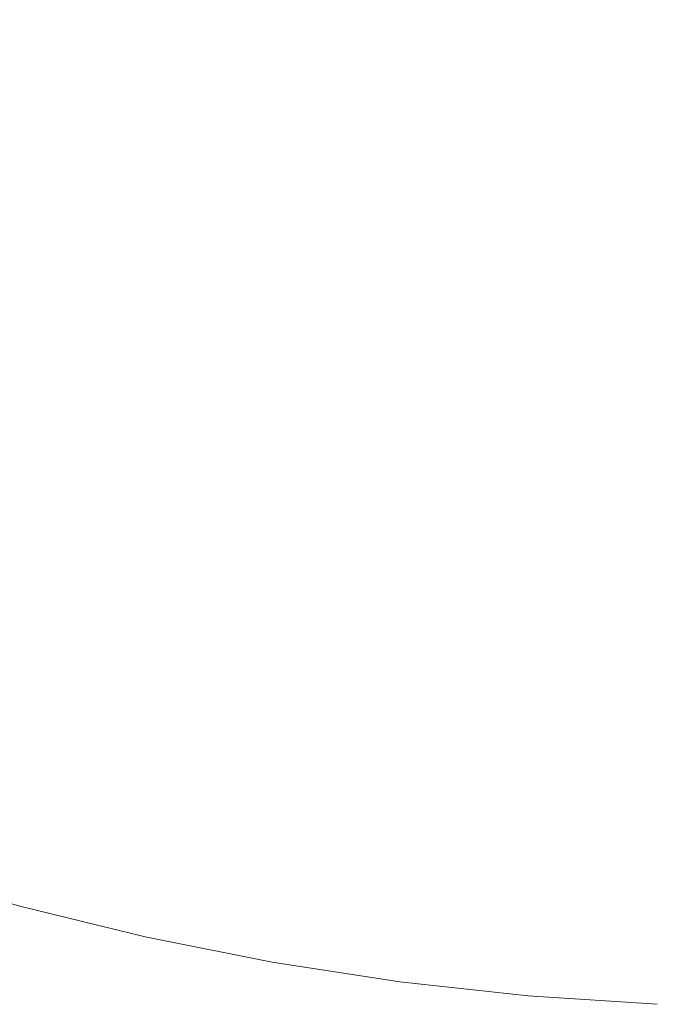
# Model space of a CAD drawing. Header units: centimetres. Extents: x -26 to 27.3, y -25.9 to -24.1.
# Tile 63 of 224: x -7.9951 to -7.9306, y -25.6596 to -25.5599. Entities that reach past the tile are written whole.
import ezdxf

# ---------------------------------------------------------------- set-up
doc = ezdxf.new("R2010")
doc.units = ezdxf.units.CM
doc.header["$LTSCALE"] = 2.54
doc.layers.add('Lucido design-1', color=7, linetype='Continuous')

# ---------------------------------------------------------------- blocks, each defined once
blk = doc.blocks.new('Gruppo-7-1')
at = {"color": 7, "linetype": 'Continuous', "lineweight": 9}
blk.add_3dface([(-25.917482, -24.159888, 1182.422727), (-25.917482, -25.759888, 1182.422727), (27.182518, -25.759888, 1182.422727), (27.182518, -24.159888, 1182.422727)], dxfattribs=at)
for points, invisible_edges in [([(-7.9908, -25.561328, 1181.671083), (-7.999517, -25.557938, 1181.671083), (-7.998744, -25.556071, 1181.674593), (-7.990109, -25.559429, 1181.674593)], 15), ([(-7.980772, -25.560618, 1181.678179), (-7.989467, -25.557666, 1181.678179), (-7.988877, -25.556043, 1181.681833), (-7.980253, -25.55897, 1181.681833)], 15), ([(-7.971101, -25.559996, 1181.68555), (-7.979778, -25.557467, 1181.68555), (-7.97935, -25.556109, 1181.689324), (-7.970732, -25.558621, 1181.689324)], 15), ([(-7.981336, -25.562407, 1181.674593), (-7.990109, -25.559429, 1181.674593), (-7.989467, -25.557666, 1181.678179), (-7.980772, -25.560618, 1181.678179)], 15), ([(-7.971509, -25.561519, 1181.681833), (-7.980253, -25.55897, 1181.681833), (-7.979778, -25.557467, 1181.68555), (-7.971101, -25.559996, 1181.68555)], 15), ([(-7.962013, -25.560755, 1181.689324), (-7.970732, -25.558621, 1181.689324), (-7.970404, -25.557396, 1181.693147), (-7.961739, -25.559516, 1181.693147)], 15), ([(-7.952796, -25.560161, 1181.697014), (-7.961498, -25.55843, 1181.697014), (-7.961291, -25.557498, 1181.700917), (-7.95263, -25.55922, 1181.700917)], 15), ([(-7.99154, -25.563362, 1181.667653), (-8.000345, -25.559938, 1181.667653), (-7.999517, -25.557938, 1181.671083), (-7.9908, -25.561328, 1181.671083)], 15), ([(-7.962321, -25.562145, 1181.68555), (-7.971101, -25.559996, 1181.68555), (-7.970732, -25.558621, 1181.689324), (-7.962013, -25.560755, 1181.689324)], 15), ([(-7.952989, -25.561257, 1181.693147), (-7.961739, -25.559516, 1181.693147), (-7.961498, -25.55843, 1181.697014), (-7.952796, -25.560161, 1181.697014)], 15), ([(-7.943902, -25.560564, 1181.700917), (-7.95263, -25.55922, 1181.700917), (-7.952491, -25.558436, 1181.704851), (-7.943798, -25.559774, 1181.704851)], 15), ([(-7.934998, -25.560097, 1181.708808), (-7.943714, -25.559142, 1181.708808), (-7.943652, -25.558668, 1181.712782), (-7.934956, -25.559621, 1181.712782)], 15), ([(-7.981944, -25.564334, 1181.671083), (-7.9908, -25.561328, 1181.671083), (-7.990109, -25.559429, 1181.674593), (-7.981336, -25.562407, 1181.674593)], 15), ([(-7.971956, -25.563187, 1181.678179), (-7.980772, -25.560618, 1181.678179), (-7.980253, -25.55897, 1181.681833), (-7.971509, -25.561519, 1181.681833)], 15), ([(-7.953209, -25.562506, 1181.689324), (-7.962013, -25.560755, 1181.689324), (-7.961739, -25.559516, 1181.693147), (-7.952989, -25.561257, 1181.693147)], 15), ([(-7.944026, -25.561511, 1181.697014), (-7.952796, -25.560161, 1181.697014), (-7.95263, -25.55922, 1181.700917), (-7.943902, -25.560564, 1181.700917)], 15), ([(-7.935123, -25.561525, 1181.700917), (-7.943902, -25.560564, 1181.700917), (-7.943798, -25.559774, 1181.704851), (-7.935054, -25.560732, 1181.704851)], 15), ([(-7.935054, -25.560732, 1181.704851), (-7.943798, -25.559774, 1181.704851), (-7.943714, -25.559142, 1181.708808), (-7.934998, -25.560097, 1181.708808)], 15), ([(-7.926248, -25.56067, 1181.708808), (-7.934998, -25.560097, 1181.708808), (-7.934956, -25.559621, 1181.712782), (-7.926228, -25.560193, 1181.712782)], 15), ([(-7.926228, -25.560193, 1181.712782), (-7.934956, -25.559621, 1181.712782), (-7.934929, -25.559304, 1181.716767), (-7.926214, -25.559875, 1181.716767)], 15), ([(-7.992328, -25.565526, 1181.664312), (-8.001227, -25.562066, 1181.664312), (-8.000345, -25.559938, 1181.667653), (-7.99154, -25.563362, 1181.667653)], 15), ([(-7.972441, -25.564999, 1181.674593), (-7.981336, -25.562407, 1181.674593), (-7.980772, -25.560618, 1181.678179), (-7.971956, -25.563187, 1181.678179)], 15), ([(-7.962662, -25.563684, 1181.681833), (-7.971509, -25.561519, 1181.681833), (-7.971101, -25.559996, 1181.68555), (-7.962321, -25.562145, 1181.68555)], 15), ([(-7.953456, -25.563908, 1181.68555), (-7.962321, -25.562145, 1181.68555), (-7.962013, -25.560755, 1181.689324), (-7.953209, -25.562506, 1181.689324)], 15), ([(-7.944171, -25.562614, 1181.693147), (-7.952989, -25.561257, 1181.693147), (-7.952796, -25.560161, 1181.697014), (-7.944026, -25.561511, 1181.697014)], 15), ([(-7.935206, -25.562477, 1181.697014), (-7.944026, -25.561511, 1181.697014), (-7.943902, -25.560564, 1181.700917), (-7.935123, -25.561525, 1181.700917)], 15), ([(-7.926311, -25.562103, 1181.700917), (-7.935123, -25.561525, 1181.700917), (-7.935054, -25.560732, 1181.704851), (-7.926276, -25.561307, 1181.704851)], 15), ([(-7.926276, -25.561307, 1181.704851), (-7.935054, -25.560732, 1181.704851), (-7.934998, -25.560097, 1181.708808), (-7.926248, -25.56067, 1181.708808)], 15), ([(-7.982595, -25.566398, 1181.667653), (-7.99154, -25.563362, 1181.667653), (-7.9908, -25.561328, 1181.671083), (-7.981944, -25.564334, 1181.671083)], 15), ([(-7.963036, -25.56537, 1181.678179), (-7.971956, -25.563187, 1181.678179), (-7.971509, -25.561519, 1181.681833), (-7.962662, -25.563684, 1181.681833)], 15), ([(-7.944337, -25.563872, 1181.689324), (-7.953209, -25.562506, 1181.689324), (-7.952989, -25.561257, 1181.693147), (-7.944171, -25.562614, 1181.693147)], 15), ([(-7.935303, -25.563585, 1181.693147), (-7.944171, -25.562614, 1181.693147), (-7.944026, -25.561511, 1181.697014), (-7.935206, -25.562477, 1181.697014)], 15), ([(-7.926353, -25.563057, 1181.697014), (-7.935206, -25.562477, 1181.697014), (-7.935123, -25.561525, 1181.700917), (-7.926311, -25.562103, 1181.700917)], 15), ([(-7.993176, -25.567854, 1181.661015), (-8.002175, -25.564355, 1181.661015), (-8.001227, -25.562066, 1181.664312), (-7.992328, -25.565526, 1181.664312)], 15), ([(-7.972965, -25.566952, 1181.671083), (-7.981944, -25.564334, 1181.671083), (-7.981336, -25.562407, 1181.674593), (-7.972441, -25.564999, 1181.674593)], 15), ([(-7.95373, -25.56546, 1181.681833), (-7.962662, -25.563684, 1181.681833), (-7.962321, -25.562145, 1181.68555), (-7.953456, -25.563908, 1181.68555)], 15), ([(-7.944523, -25.565283, 1181.68555), (-7.953456, -25.563908, 1181.68555), (-7.953209, -25.562506, 1181.689324), (-7.944337, -25.563872, 1181.689324)], 15), ([(-7.935414, -25.564849, 1181.689324), (-7.944337, -25.563872, 1181.689324), (-7.944171, -25.562614, 1181.693147), (-7.935303, -25.563585, 1181.693147)], 15), ([(-7.926401, -25.564168, 1181.693147), (-7.935303, -25.563585, 1181.693147), (-7.935206, -25.562477, 1181.697014), (-7.926353, -25.563057, 1181.697014)], 15), ([(-7.983287, -25.568595, 1181.664312), (-7.992328, -25.565526, 1181.664312), (-7.99154, -25.563362, 1181.667653), (-7.982595, -25.566398, 1181.667653)], 15), ([(-7.963442, -25.567201, 1181.674593), (-7.972441, -25.564999, 1181.674593), (-7.971956, -25.563187, 1181.678179), (-7.963036, -25.56537, 1181.678179)], 15), ([(-7.95403, -25.567161, 1181.678179), (-7.963036, -25.56537, 1181.678179), (-7.962662, -25.563684, 1181.681833), (-7.95373, -25.56546, 1181.681833)], 15), ([(-7.926456, -25.565436, 1181.689324), (-7.935414, -25.564849, 1181.689324), (-7.935303, -25.563585, 1181.693147), (-7.926401, -25.564168, 1181.693147)], 15), ([(-7.994056, -25.570274, 1181.657866), (-8.00316, -25.566733, 1181.657866), (-8.002175, -25.564355, 1181.661015), (-7.993176, -25.567854, 1181.661015)], 15), ([(-7.973525, -25.569042, 1181.667653), (-7.982595, -25.566398, 1181.667653), (-7.981944, -25.564334, 1181.671083), (-7.972965, -25.566952, 1181.671083)], 15), ([(-7.944729, -25.566846, 1181.681833), (-7.95373, -25.56546, 1181.681833), (-7.953456, -25.563908, 1181.68555), (-7.944523, -25.565283, 1181.68555)], 15), ([(-7.935538, -25.566267, 1181.68555), (-7.944523, -25.565283, 1181.68555), (-7.944337, -25.563872, 1181.689324), (-7.935414, -25.564849, 1181.689324)], 15), ([(-7.984032, -25.570958, 1181.661015), (-7.993176, -25.567854, 1181.661015), (-7.992328, -25.565526, 1181.664312), (-7.983287, -25.568595, 1181.664312)], 15), ([(-7.96388, -25.569175, 1181.671083), (-7.972965, -25.566952, 1181.671083), (-7.972441, -25.564999, 1181.674593), (-7.963442, -25.567201, 1181.674593)], 15), ([(-7.954356, -25.569009, 1181.674593), (-7.963442, -25.567201, 1181.674593), (-7.963036, -25.56537, 1181.678179), (-7.95403, -25.567161, 1181.678179)], 15), ([(-7.944954, -25.568558, 1181.678179), (-7.95403, -25.567161, 1181.678179), (-7.95373, -25.56546, 1181.681833), (-7.944729, -25.566846, 1181.681833)], 15), ([(-7.935675, -25.567837, 1181.681833), (-7.944729, -25.566846, 1181.681833), (-7.944523, -25.565283, 1181.68555), (-7.935538, -25.566267, 1181.68555)], 15), ([(-7.926519, -25.566858, 1181.68555), (-7.935538, -25.566267, 1181.68555), (-7.935414, -25.564849, 1181.689324), (-7.926456, -25.565436, 1181.689324)], 15), ([(-7.994981, -25.572814, 1181.654822), (-8.004195, -25.569231, 1181.654822), (-8.00316, -25.566733, 1181.657866), (-7.994056, -25.570274, 1181.657866)], 15), ([(-7.974121, -25.571267, 1181.664312), (-7.983287, -25.568595, 1181.664312), (-7.982595, -25.566398, 1181.667653), (-7.973525, -25.569042, 1181.667653)], 15), ([(-7.926587, -25.568433, 1181.681833), (-7.935675, -25.567837, 1181.681833), (-7.935538, -25.566267, 1181.68555), (-7.926519, -25.566858, 1181.68555)], 15), ([(-7.964348, -25.571288, 1181.667653), (-7.973525, -25.569042, 1181.667653), (-7.972965, -25.566952, 1181.671083), (-7.96388, -25.569175, 1181.671083)], 15), ([(-7.954707, -25.570999, 1181.671083), (-7.96388, -25.569175, 1181.671083), (-7.963442, -25.567201, 1181.674593), (-7.954356, -25.569009, 1181.674593)], 15), ([(-7.945199, -25.570418, 1181.674593), (-7.954356, -25.569009, 1181.674593), (-7.95403, -25.567161, 1181.678179), (-7.944954, -25.568558, 1181.678179)], 15), ([(-7.935826, -25.569558, 1181.678179), (-7.944954, -25.568558, 1181.678179), (-7.944729, -25.566846, 1181.681833), (-7.935675, -25.567837, 1181.681833)], 15), ([(-7.984806, -25.573414, 1181.657866), (-7.994056, -25.570274, 1181.657866), (-7.993176, -25.567854, 1181.661015), (-7.984032, -25.570958, 1181.661015)], 15), ([(-7.974762, -25.57366, 1181.661015), (-7.984032, -25.570958, 1181.661015), (-7.983287, -25.568595, 1181.664312), (-7.974121, -25.571267, 1181.664312)], 15), ([(-7.935989, -25.571427, 1181.674593), (-7.945199, -25.570418, 1181.674593), (-7.944954, -25.568558, 1181.678179), (-7.935826, -25.569558, 1181.678179)], 15), ([(-7.926663, -25.570159, 1181.678179), (-7.935826, -25.569558, 1181.678179), (-7.935675, -25.567837, 1181.681833), (-7.926587, -25.568433, 1181.681833)], 15), ([(-7.995948, -25.575471, 1181.651887), (-8.005277, -25.571844, 1181.651887), (-8.004195, -25.569231, 1181.654822), (-7.994981, -25.572814, 1181.654822)], 15), ([(-7.964847, -25.573537, 1181.664312), (-7.974121, -25.571267, 1181.664312), (-7.973525, -25.569042, 1181.667653), (-7.964348, -25.571288, 1181.667653)], 15), ([(-7.955082, -25.573131, 1181.667653), (-7.964348, -25.571288, 1181.667653), (-7.96388, -25.569175, 1181.671083), (-7.954707, -25.570999, 1181.671083)], 15), ([(-7.945463, -25.572422, 1181.671083), (-7.954707, -25.570999, 1181.671083), (-7.954356, -25.569009, 1181.674593), (-7.945199, -25.570418, 1181.674593)], 15), ([(-7.926744, -25.572032, 1181.674593), (-7.935989, -25.571427, 1181.674593), (-7.935826, -25.569558, 1181.678179), (-7.926663, -25.570159, 1181.678179)], 15), ([(-7.985619, -25.575992, 1181.654822), (-7.994981, -25.572814, 1181.654822), (-7.994056, -25.570274, 1181.657866), (-7.984806, -25.573414, 1181.657866)], 15), ([(-7.936165, -25.57344, 1181.671083), (-7.945463, -25.572422, 1181.671083), (-7.945199, -25.570418, 1181.674593), (-7.935989, -25.571427, 1181.674593)], 15), ([(-7.975428, -25.576147, 1181.657866), (-7.984806, -25.573414, 1181.657866), (-7.984032, -25.570958, 1181.661015), (-7.974762, -25.57366, 1181.661015)], 15), ([(-7.965383, -25.575955, 1181.661015), (-7.974762, -25.57366, 1181.661015), (-7.974121, -25.571267, 1181.664312), (-7.964847, -25.573537, 1181.664312)], 15), ([(-7.955482, -25.575399, 1181.664312), (-7.964847, -25.573537, 1181.664312), (-7.964348, -25.571288, 1181.667653), (-7.955082, -25.573131, 1181.667653)], 15), ([(-7.945745, -25.574568, 1181.667653), (-7.955082, -25.573131, 1181.667653), (-7.954707, -25.570999, 1181.671083), (-7.945463, -25.572422, 1181.671083)], 15), ([(-7.926833, -25.574052, 1181.671083), (-7.936165, -25.57344, 1181.671083), (-7.935989, -25.571427, 1181.674593), (-7.926744, -25.572032, 1181.674593)], 15), ([(-7.936354, -25.575596, 1181.667653), (-7.945745, -25.574568, 1181.667653), (-7.945463, -25.572422, 1181.671083), (-7.936165, -25.57344, 1181.671083)], 15), ([(-7.98647, -25.578689, 1181.651887), (-7.995948, -25.575471, 1181.651887), (-7.994981, -25.572814, 1181.654822), (-7.985619, -25.575992, 1181.654822)], 15), ([(-7.976128, -25.578758, 1181.654822), (-7.985619, -25.575992, 1181.654822), (-7.984806, -25.573414, 1181.657866), (-7.975428, -25.576147, 1181.657866)], 15), ([(-7.96594, -25.578469, 1181.657866), (-7.975428, -25.576147, 1181.657866), (-7.974762, -25.57366, 1181.661015), (-7.965383, -25.575955, 1181.661015)], 15), ([(-7.955913, -25.577839, 1181.661015), (-7.965383, -25.575955, 1181.661015), (-7.964847, -25.573537, 1181.664312), (-7.955482, -25.575399, 1181.664312)], 15), ([(-7.946046, -25.576852, 1181.664312), (-7.955482, -25.575399, 1181.664312), (-7.955082, -25.573131, 1181.667653), (-7.945745, -25.574568, 1181.667653)], 15), ([(-7.926927, -25.576214, 1181.667653), (-7.936354, -25.575596, 1181.667653), (-7.936165, -25.57344, 1181.671083), (-7.926833, -25.574052, 1181.671083)], 15), ([(-7.936555, -25.577891, 1181.664312), (-7.946046, -25.576852, 1181.664312), (-7.945745, -25.574568, 1181.667653), (-7.936354, -25.575596, 1181.667653)], 15), ([(-7.987356, -25.5815, 1181.649067), (-7.996956, -25.578242, 1181.649067), (-7.995948, -25.575471, 1181.651887), (-7.98647, -25.578689, 1181.651887)], 15), ([(-7.946369, -25.579308, 1181.661015), (-7.955913, -25.577839, 1181.661015), (-7.955482, -25.575399, 1181.664312), (-7.946046, -25.576852, 1181.664312)], 15), ([(-7.927028, -25.578516, 1181.664312), (-7.936555, -25.577891, 1181.664312), (-7.936354, -25.575596, 1181.667653), (-7.926927, -25.576214, 1181.667653)], 15), ([(-7.97686, -25.58149, 1181.651887), (-7.98647, -25.578689, 1181.651887), (-7.985619, -25.575992, 1181.654822), (-7.976128, -25.578758, 1181.654822)], 15), ([(-7.966525, -25.581108, 1181.654822), (-7.976128, -25.578758, 1181.654822), (-7.975428, -25.576147, 1181.657866), (-7.96594, -25.578469, 1181.657866)], 15), ([(-7.95636, -25.580374, 1181.657866), (-7.96594, -25.578469, 1181.657866), (-7.965383, -25.575955, 1181.661015), (-7.955913, -25.577839, 1181.661015)], 15), ([(-7.936771, -25.580359, 1181.661015), (-7.946369, -25.579308, 1181.661015), (-7.946046, -25.576852, 1181.664312), (-7.936555, -25.577891, 1181.664312)], 15), ([(-7.988277, -25.584422, 1181.646368), (-7.998004, -25.58112, 1181.646368), (-7.996956, -25.578242, 1181.649067), (-7.987356, -25.5815, 1181.649067)], 15), ([(-7.977623, -25.584337, 1181.649067), (-7.987356, -25.5815, 1181.649067), (-7.98647, -25.578689, 1181.651887), (-7.97686, -25.58149, 1181.651887)], 15), ([(-7.956829, -25.583037, 1181.654822), (-7.966525, -25.581108, 1181.654822), (-7.96594, -25.578469, 1181.657866), (-7.95636, -25.580374, 1181.657866)], 15), ([(-7.946705, -25.58186, 1181.657866), (-7.95636, -25.580374, 1181.657866), (-7.955913, -25.577839, 1181.661015), (-7.946369, -25.579308, 1181.661015)], 15), ([(-7.927136, -25.58099, 1181.661015), (-7.936771, -25.580359, 1181.661015), (-7.936555, -25.577891, 1181.664312), (-7.927028, -25.578516, 1181.664312)], 15), ([(-7.967137, -25.583869, 1181.651887), (-7.97686, -25.58149, 1181.651887), (-7.976128, -25.578758, 1181.654822), (-7.966525, -25.581108, 1181.654822)], 15), ([(-7.936995, -25.582924, 1181.657866), (-7.946705, -25.58186, 1181.657866), (-7.946369, -25.579308, 1181.661015), (-7.936771, -25.580359, 1181.661015)], 15), ([(-7.947058, -25.584541, 1181.654822), (-7.956829, -25.583037, 1181.654822), (-7.95636, -25.580374, 1181.657866), (-7.946705, -25.58186, 1181.657866)], 15), ([(-7.927248, -25.583563, 1181.657866), (-7.936995, -25.582924, 1181.657866), (-7.936771, -25.580359, 1181.661015), (-7.927136, -25.58099, 1181.661015)], 15), ([(-7.989232, -25.587449, 1181.643793), (-7.99909, -25.584103, 1181.643793), (-7.998004, -25.58112, 1181.646368), (-7.988277, -25.584422, 1181.646368)], 15), ([(-7.978416, -25.587296, 1181.646368), (-7.988277, -25.584422, 1181.646368), (-7.987356, -25.5815, 1181.649067), (-7.977623, -25.584337, 1181.649067)], 15), ([(-7.967775, -25.586747, 1181.649067), (-7.977623, -25.584337, 1181.649067), (-7.97686, -25.58149, 1181.651887), (-7.967137, -25.583869, 1181.651887)], 15), ([(-7.95732, -25.585822, 1181.651887), (-7.967137, -25.583869, 1181.651887), (-7.966525, -25.581108, 1181.654822), (-7.956829, -25.583037, 1181.654822)], 15), ([(-7.937231, -25.585617, 1181.654822), (-7.947058, -25.584541, 1181.654822), (-7.946705, -25.58186, 1181.657866), (-7.936995, -25.582924, 1181.657866)], 15), ([(-7.947427, -25.587344, 1181.651887), (-7.95732, -25.585822, 1181.651887), (-7.956829, -25.583037, 1181.654822), (-7.947058, -25.584541, 1181.654822)], 15), ([(-7.927366, -25.586264, 1181.654822), (-7.937231, -25.585617, 1181.654822), (-7.936995, -25.582924, 1181.657866), (-7.927248, -25.583563, 1181.657866)], 15), ([(-7.990218, -25.590577, 1181.641348), (-8.000211, -25.587185, 1181.641348), (-7.99909, -25.584103, 1181.643793), (-7.989232, -25.587449, 1181.643793)], 15), ([(-7.979237, -25.590362, 1181.643793), (-7.989232, -25.587449, 1181.643793), (-7.988277, -25.584422, 1181.646368), (-7.978416, -25.587296, 1181.646368)], 15), ([(-7.968439, -25.589738, 1181.646368), (-7.978416, -25.587296, 1181.646368), (-7.977623, -25.584337, 1181.649067), (-7.967775, -25.586747, 1181.649067)], 15), ([(-7.957832, -25.588725, 1181.649067), (-7.967775, -25.586747, 1181.649067), (-7.967137, -25.583869, 1181.651887), (-7.95732, -25.585822, 1181.651887)], 15), ([(-7.937477, -25.588434, 1181.651887), (-7.947427, -25.587344, 1181.651887), (-7.947058, -25.584541, 1181.654822), (-7.937231, -25.585617, 1181.654822)], 15), ([(-7.927489, -25.589089, 1181.651887), (-7.937477, -25.588434, 1181.651887), (-7.937231, -25.585617, 1181.654822), (-7.927366, -25.586264, 1181.654822)], 15), ([(-7.947812, -25.590267, 1181.649067), (-7.957832, -25.588725, 1181.649067), (-7.95732, -25.585822, 1181.651887), (-7.947427, -25.587344, 1181.651887)], 15), ([(-7.991234, -25.5938, 1181.639037), (-8.001367, -25.590361, 1181.639037), (-8.000211, -25.587185, 1181.641348), (-7.990218, -25.590577, 1181.641348)], 15), ([(-7.980086, -25.59353, 1181.641348), (-7.990218, -25.590577, 1181.641348), (-7.989232, -25.587449, 1181.643793), (-7.979237, -25.590362, 1181.643793)], 15), ([(-7.969126, -25.592837, 1181.643793), (-7.979237, -25.590362, 1181.643793), (-7.978416, -25.587296, 1181.646368), (-7.968439, -25.589738, 1181.646368)], 15), ([(-7.958364, -25.591742, 1181.646368), (-7.968439, -25.589738, 1181.646368), (-7.967775, -25.586747, 1181.649067), (-7.957832, -25.588725, 1181.649067)], 15), ([(-7.937734, -25.591371, 1181.649067), (-7.947812, -25.590267, 1181.649067), (-7.947427, -25.587344, 1181.651887), (-7.937477, -25.588434, 1181.651887)], 15), ([(-7.948212, -25.593304, 1181.646368), (-7.958364, -25.591742, 1181.646368), (-7.957832, -25.588725, 1181.649067), (-7.947812, -25.590267, 1181.649067)], 15), ([(-7.927618, -25.592034, 1181.649067), (-7.937734, -25.591371, 1181.649067), (-7.937477, -25.588434, 1181.651887), (-7.927489, -25.589089, 1181.651887)], 15), ([(-7.992279, -25.597115, 1181.636865), (-8.002556, -25.593626, 1181.636865), (-8.001367, -25.590361, 1181.639037), (-7.991234, -25.5938, 1181.639037)], 15), ([(-7.980961, -25.596795, 1181.639037), (-7.991234, -25.5938, 1181.639037), (-7.990218, -25.590577, 1181.641348), (-7.980086, -25.59353, 1181.641348)], 15), ([(-7.969835, -25.596038, 1181.641348), (-7.980086, -25.59353, 1181.641348), (-7.979237, -25.590362, 1181.643793), (-7.969126, -25.592837, 1181.643793)], 15), ([(-7.958915, -25.594867, 1181.643793), (-7.969126, -25.592837, 1181.643793), (-7.968439, -25.589738, 1181.646368), (-7.958364, -25.591742, 1181.646368)], 15), ([(-7.938001, -25.594422, 1181.646368), (-7.948212, -25.593304, 1181.646368), (-7.947812, -25.590267, 1181.649067), (-7.937734, -25.591371, 1181.649067)], 15), ([(-7.927751, -25.595094, 1181.646368), (-7.938001, -25.594422, 1181.646368), (-7.937734, -25.591371, 1181.649067), (-7.927618, -25.592034, 1181.649067)], 15), ([(-7.948626, -25.596451, 1181.643793), (-7.958915, -25.594867, 1181.643793), (-7.958364, -25.591742, 1181.646368), (-7.948212, -25.593304, 1181.646368)], 15), ([(-7.993351, -25.600514, 1181.634835), (-8.003775, -25.596975, 1181.634835), (-8.002556, -25.593626, 1181.636865), (-7.992279, -25.597115, 1181.636865)], 15), ([(-7.970567, -25.599338, 1181.639037), (-7.980961, -25.596795, 1181.639037), (-7.980086, -25.59353, 1181.641348), (-7.969835, -25.596038, 1181.641348)], 15), ([(-7.959485, -25.598097, 1181.641348), (-7.969835, -25.596038, 1181.641348), (-7.969126, -25.592837, 1181.643793), (-7.958915, -25.594867, 1181.643793)], 15), ([(-7.938278, -25.597584, 1181.643793), (-7.948626, -25.596451, 1181.643793), (-7.948212, -25.593304, 1181.646368), (-7.938001, -25.594422, 1181.646368)], 15), ([(-7.98186, -25.600151, 1181.636865), (-7.992279, -25.597115, 1181.636865), (-7.991234, -25.5938, 1181.639037), (-7.980961, -25.596795, 1181.639037)], 15), ([(-7.92789, -25.598265, 1181.643793), (-7.938278, -25.597584, 1181.643793), (-7.938001, -25.594422, 1181.646368), (-7.927751, -25.595094, 1181.646368)], 15), ([(-7.949054, -25.599703, 1181.641348), (-7.959485, -25.598097, 1181.641348), (-7.958915, -25.594867, 1181.643793), (-7.948626, -25.596451, 1181.643793)], 15), ([(-7.960072, -25.601426, 1181.639037), (-7.970567, -25.599338, 1181.639037), (-7.969835, -25.596038, 1181.641348), (-7.959485, -25.598097, 1181.641348)], 15), ([(-7.938564, -25.600852, 1181.641348), (-7.949054, -25.599703, 1181.641348), (-7.948626, -25.596451, 1181.643793), (-7.938278, -25.597584, 1181.643793)], 15), ([(-7.994448, -25.603993, 1181.632951), (-8.005022, -25.600403, 1181.632951), (-8.003775, -25.596975, 1181.634835), (-7.993351, -25.600514, 1181.634835)], 15), ([(-7.982783, -25.603594, 1181.634835), (-7.993351, -25.600514, 1181.634835), (-7.992279, -25.597115, 1181.636865), (-7.98186, -25.600151, 1181.636865)], 15), ([(-7.971319, -25.602731, 1181.636865), (-7.98186, -25.600151, 1181.636865), (-7.980961, -25.596795, 1181.639037), (-7.970567, -25.599338, 1181.639037)], 15), ([(-7.928033, -25.601542, 1181.641348), (-7.938564, -25.600852, 1181.641348), (-7.938278, -25.597584, 1181.643793), (-7.92789, -25.598265, 1181.643793)], 15), ([(-7.949495, -25.603054, 1181.639037), (-7.960072, -25.601426, 1181.639037), (-7.959485, -25.598097, 1181.641348), (-7.949054, -25.599703, 1181.641348)], 15), ([(-7.960675, -25.604848, 1181.636865), (-7.971319, -25.602731, 1181.636865), (-7.970567, -25.599338, 1181.639037), (-7.960072, -25.601426, 1181.639037)], 15), ([(-7.995568, -25.607546, 1181.631218), (-8.006297, -25.603904, 1181.631218), (-8.005022, -25.600403, 1181.632951), (-7.994448, -25.603993, 1181.632951)], 15), ([(-7.983727, -25.607118, 1181.632951), (-7.994448, -25.603993, 1181.632951), (-7.993351, -25.600514, 1181.634835), (-7.982783, -25.603594, 1181.634835)], 15), ([(-7.97209, -25.606211, 1181.634835), (-7.982783, -25.603594, 1181.634835), (-7.98186, -25.600151, 1181.636865), (-7.971319, -25.602731, 1181.636865)], 15), ([(-7.938858, -25.604219, 1181.639037), (-7.949495, -25.603054, 1181.639037), (-7.949054, -25.599703, 1181.641348), (-7.938564, -25.600852, 1181.641348)], 15), ([(-7.949949, -25.606499, 1181.636865), (-7.960675, -25.604848, 1181.636865), (-7.960072, -25.601426, 1181.639037), (-7.949495, -25.603054, 1181.639037)], 15), ([(-7.92818, -25.604919, 1181.639037), (-7.938858, -25.604219, 1181.639037), (-7.938564, -25.600852, 1181.641348), (-7.928033, -25.601542, 1181.641348)], 15), ([(-7.97288, -25.609772, 1181.632951), (-7.983727, -25.607118, 1181.632951), (-7.982783, -25.603594, 1181.634835), (-7.97209, -25.606211, 1181.634835)], 15), ([(-7.961294, -25.608358, 1181.634835), (-7.97209, -25.606211, 1181.634835), (-7.971319, -25.602731, 1181.636865), (-7.960675, -25.604848, 1181.636865)], 15), ([(-7.939161, -25.60768, 1181.636865), (-7.949949, -25.606499, 1181.636865), (-7.949495, -25.603054, 1181.639037), (-7.938858, -25.604219, 1181.639037)], 15), ([(-7.984691, -25.610716, 1181.631218), (-7.995568, -25.607546, 1181.631218), (-7.994448, -25.603993, 1181.632951), (-7.983727, -25.607118, 1181.632951)], 15), ([(-7.928332, -25.60839, 1181.636865), (-7.939161, -25.60768, 1181.636865), (-7.938858, -25.604219, 1181.639037), (-7.92818, -25.604919, 1181.639037)], 15), ([(-7.950414, -25.610033, 1181.634835), (-7.961294, -25.608358, 1181.634835), (-7.960675, -25.604848, 1181.636865), (-7.949949, -25.606499, 1181.636865)], 15), ([(-7.961927, -25.611951, 1181.632951), (-7.97288, -25.609772, 1181.632951), (-7.97209, -25.606211, 1181.634835), (-7.961294, -25.608358, 1181.634835)], 15), ([(-7.939472, -25.611231, 1181.634835), (-7.950414, -25.610033, 1181.634835), (-7.949949, -25.606499, 1181.636865), (-7.939161, -25.60768, 1181.636865)], 15), ([(-7.985674, -25.614383, 1181.629637), (-7.99671, -25.611167, 1181.629637), (-7.995568, -25.607546, 1181.631218), (-7.984691, -25.610716, 1181.631218)], 15), ([(-7.973686, -25.613409, 1181.631218), (-7.984691, -25.610716, 1181.631218), (-7.983727, -25.607118, 1181.632951), (-7.97288, -25.609772, 1181.632951)], 15), ([(-7.95089, -25.613649, 1181.632951), (-7.961927, -25.611951, 1181.632951), (-7.961294, -25.608358, 1181.634835), (-7.950414, -25.610033, 1181.634835)], 15), ([(-7.928487, -25.611951, 1181.634835), (-7.939472, -25.611231, 1181.634835), (-7.939161, -25.60768, 1181.636865), (-7.928332, -25.60839, 1181.636865)], 15), ([(-7.962574, -25.615619, 1181.631218), (-7.973686, -25.613409, 1181.631218), (-7.97288, -25.609772, 1181.632951), (-7.961927, -25.611951, 1181.632951)], 15), ([(-7.93979, -25.614865, 1181.632951), (-7.95089, -25.613649, 1181.632951), (-7.950414, -25.610033, 1181.634835), (-7.939472, -25.611231, 1181.634835)], 15), ([(-7.986673, -25.618114, 1181.628213), (-7.997871, -25.61485, 1181.628213), (-7.99671, -25.611167, 1181.629637), (-7.985674, -25.614383, 1181.629637)], 15), ([(-7.974508, -25.617116, 1181.629637), (-7.985674, -25.614383, 1181.629637), (-7.984691, -25.610716, 1181.631218), (-7.973686, -25.613409, 1181.631218)], 15), ([(-7.928646, -25.615595, 1181.632951), (-7.93979, -25.614865, 1181.632951), (-7.939472, -25.611231, 1181.634835), (-7.928487, -25.611951, 1181.634835)], 15), ([(-7.951377, -25.617343, 1181.631218), (-7.962574, -25.615619, 1181.631218), (-7.961927, -25.611951, 1181.632951), (-7.95089, -25.613649, 1181.632951)], 15), ([(-7.963234, -25.619358, 1181.629637), (-7.974508, -25.617116, 1181.629637), (-7.973686, -25.613409, 1181.631218), (-7.962574, -25.615619, 1181.631218)], 15), ([(-7.940114, -25.618576, 1181.631218), (-7.951377, -25.617343, 1181.631218), (-7.95089, -25.613649, 1181.632951), (-7.93979, -25.614865, 1181.632951)], 15), ([(-7.975344, -25.620886, 1181.628213), (-7.986673, -25.618114, 1181.628213), (-7.985674, -25.614383, 1181.629637), (-7.974508, -25.617116, 1181.629637)], 15), ([(-7.987688, -25.621901, 1181.626947), (-7.99905, -25.618589, 1181.626947), (-7.997871, -25.61485, 1181.628213), (-7.986673, -25.618114, 1181.628213)], 15), ([(-7.951872, -25.621107, 1181.629637), (-7.963234, -25.619358, 1181.629637), (-7.962574, -25.615619, 1181.631218), (-7.951377, -25.617343, 1181.631218)], 15), ([(-7.928809, -25.619317, 1181.631218), (-7.940114, -25.618576, 1181.631218), (-7.93979, -25.614865, 1181.632951), (-7.928646, -25.615595, 1181.632951)], 15), ([(-7.963904, -25.623161, 1181.628213), (-7.975344, -25.620886, 1181.628213), (-7.974508, -25.617116, 1181.629637), (-7.963234, -25.619358, 1181.629637)], 15), ([(-7.940445, -25.622358, 1181.629637), (-7.951872, -25.621107, 1181.629637), (-7.951377, -25.617343, 1181.631218), (-7.940114, -25.618576, 1181.631218)], 15), ([(-7.988716, -25.625738, 1181.625844), (-8.000245, -25.622378, 1181.625844), (-7.99905, -25.618589, 1181.626947), (-7.987688, -25.621901, 1181.626947)], 15), ([(-7.976192, -25.624714, 1181.626947), (-7.987688, -25.621901, 1181.626947), (-7.986673, -25.618114, 1181.628213), (-7.975344, -25.620886, 1181.628213)], 15), ([(-7.928975, -25.62311, 1181.629637), (-7.940445, -25.622358, 1181.629637), (-7.940114, -25.618576, 1181.631218), (-7.928809, -25.619317, 1181.631218)], 15), ([(-7.952376, -25.624936, 1181.628213), (-7.963904, -25.623161, 1181.628213), (-7.963234, -25.619358, 1181.629637), (-7.951872, -25.621107, 1181.629637)], 15), ([(-7.964585, -25.627022, 1181.626947), (-7.976192, -25.624714, 1181.626947), (-7.975344, -25.620886, 1181.628213), (-7.963904, -25.623161, 1181.628213)], 15), ([(-7.940782, -25.626206, 1181.628213), (-7.952376, -25.624936, 1181.628213), (-7.951872, -25.621107, 1181.629637), (-7.940445, -25.622358, 1181.629637)], 15), ([(-7.989756, -25.62962, 1181.624904), (-8.001453, -25.62621, 1181.624904), (-8.000245, -25.622378, 1181.625844), (-7.988716, -25.625738, 1181.625844)], 15), ([(-7.977052, -25.628592, 1181.625844), (-7.988716, -25.625738, 1181.625844), (-7.987688, -25.621901, 1181.626947), (-7.976192, -25.624714, 1181.626947)], 15), ([(-7.929143, -25.626968, 1181.628213), (-7.940782, -25.626206, 1181.628213), (-7.940445, -25.622358, 1181.629637), (-7.928975, -25.62311, 1181.629637)], 15), ([(-7.952888, -25.628823, 1181.626947), (-7.964585, -25.627022, 1181.626947), (-7.963904, -25.623161, 1181.628213), (-7.952376, -25.624936, 1181.628213)], 15), ([(-7.965275, -25.630935, 1181.625844), (-7.977052, -25.628592, 1181.625844), (-7.976192, -25.624714, 1181.626947), (-7.964585, -25.627022, 1181.626947)], 15), ([(-7.941124, -25.630111, 1181.626947), (-7.952888, -25.628823, 1181.626947), (-7.952376, -25.624936, 1181.628213), (-7.940782, -25.626206, 1181.628213)], 15), ([(-7.990807, -25.633539, 1181.624131), (-8.002673, -25.63008, 1181.624131), (-8.001453, -25.62621, 1181.624904), (-7.989756, -25.62962, 1181.624904)], 15), ([(-7.977922, -25.632515, 1181.624904), (-7.989756, -25.62962, 1181.624904), (-7.988716, -25.625738, 1181.625844), (-7.977052, -25.628592, 1181.625844)], 15), ([(-7.929314, -25.630885, 1181.626947), (-7.941124, -25.630111, 1181.626947), (-7.940782, -25.626206, 1181.628213), (-7.929143, -25.626968, 1181.628213)], 15), ([(-7.953407, -25.632762, 1181.625844), (-7.965275, -25.630935, 1181.625844), (-7.964585, -25.627022, 1181.626947), (-7.952888, -25.628823, 1181.626947)], 15), ([(-7.965973, -25.634892, 1181.624904), (-7.977922, -25.632515, 1181.624904), (-7.977052, -25.628592, 1181.625844), (-7.965275, -25.630935, 1181.625844)], 15), ([(-7.94147, -25.634069, 1181.625844), (-7.953407, -25.632762, 1181.625844), (-7.952888, -25.628823, 1181.626947), (-7.941124, -25.630111, 1181.626947)], 15), ([(-7.991865, -25.637489, 1181.623525), (-8.003903, -25.63398, 1181.623525), (-8.002673, -25.63008, 1181.624131), (-7.990807, -25.633539, 1181.624131)], 15), ([(-7.9788, -25.636477, 1181.624131), (-7.990807, -25.633539, 1181.624131), (-7.989756, -25.62962, 1181.624904), (-7.977922, -25.632515, 1181.624904)], 15), ([(-7.929487, -25.634854, 1181.625844), (-7.94147, -25.634069, 1181.625844), (-7.941124, -25.630111, 1181.626947), (-7.929314, -25.630885, 1181.626947)], 15), ([(-7.953931, -25.636746, 1181.624904), (-7.965973, -25.634892, 1181.624904), (-7.965275, -25.630935, 1181.625844), (-7.953407, -25.632762, 1181.625844)], 15), ([(-7.966677, -25.638888, 1181.624131), (-7.9788, -25.636477, 1181.624131), (-7.977922, -25.632515, 1181.624904), (-7.965973, -25.634892, 1181.624904)], 15), ([(-7.979685, -25.640469, 1181.623525), (-7.991865, -25.637489, 1181.623525), (-7.990807, -25.633539, 1181.624131), (-7.9788, -25.636477, 1181.624131)], 15), ([(-7.94182, -25.638072, 1181.624904), (-7.953931, -25.636746, 1181.624904), (-7.953407, -25.632762, 1181.625844), (-7.94147, -25.634069, 1181.625844)], 15), ([(-7.99293, -25.641463, 1181.623088), (-8.00514, -25.637904, 1181.623088), (-8.003903, -25.63398, 1181.623525), (-7.991865, -25.637489, 1181.623525)], 15), ([(-7.929663, -25.638869, 1181.624904), (-7.94182, -25.638072, 1181.624904), (-7.94147, -25.634069, 1181.625844), (-7.929487, -25.634854, 1181.625844)], 15), ([(-7.954461, -25.640768, 1181.624131), (-7.966677, -25.638888, 1181.624131), (-7.965973, -25.634892, 1181.624904), (-7.953931, -25.636746, 1181.624904)], 15), ([(-7.967387, -25.642915, 1181.623525), (-7.979685, -25.640469, 1181.623525), (-7.9788, -25.636477, 1181.624131), (-7.966677, -25.638888, 1181.624131)], 15), ([(-7.980576, -25.644486, 1181.623088), (-7.99293, -25.641463, 1181.623088), (-7.991865, -25.637489, 1181.623525), (-7.979685, -25.640469, 1181.623525)], 15), ([(-7.942174, -25.642114, 1181.624131), (-7.954461, -25.640768, 1181.624131), (-7.953931, -25.636746, 1181.624904), (-7.94182, -25.638072, 1181.624904)], 15), ([(-7.993999, -25.645454, 1181.622822), (-8.006383, -25.641845, 1181.622822), (-8.00514, -25.637904, 1181.623088), (-7.99293, -25.641463, 1181.623088)], 15), ([(-7.92984, -25.642922, 1181.624131), (-7.942174, -25.642114, 1181.624131), (-7.94182, -25.638072, 1181.624904), (-7.929663, -25.638869, 1181.624904)], 15), ([(-7.954994, -25.644823, 1181.623525), (-7.967387, -25.642915, 1181.623525), (-7.966677, -25.638888, 1181.624131), (-7.954461, -25.640768, 1181.624131)], 15), ([(-7.968102, -25.646967, 1181.623088), (-7.980576, -25.644486, 1181.623088), (-7.979685, -25.640469, 1181.623525), (-7.967387, -25.642915, 1181.623525)], 15), ([(-7.98147, -25.64852, 1181.622822), (-7.993999, -25.645454, 1181.622822), (-7.99293, -25.641463, 1181.623088), (-7.980576, -25.644486, 1181.623088)], 15), ([(-7.94253, -25.646188, 1181.623525), (-7.954994, -25.644823, 1181.623525), (-7.954461, -25.640768, 1181.624131), (-7.942174, -25.642114, 1181.624131)], 15), ([(-7.995128, -25.649666, 1181.622727), (-8.007694, -25.646003, 1181.622727), (-8.006383, -25.641845, 1181.622822), (-7.993999, -25.645454, 1181.622822)], 14), ([(-7.930018, -25.647008, 1181.623525), (-7.94253, -25.646188, 1181.623525), (-7.942174, -25.642114, 1181.624131), (-7.92984, -25.642922, 1181.624131)], 15), ([(-7.955531, -25.648902, 1181.623088), (-7.968102, -25.646967, 1181.623088), (-7.967387, -25.642915, 1181.623525), (-7.954994, -25.644823, 1181.623525)], 15), ([(-7.968819, -25.651037, 1181.622822), (-7.98147, -25.64852, 1181.622822), (-7.980576, -25.644486, 1181.623088), (-7.968102, -25.646967, 1181.623088)], 15), ([(-7.982414, -25.652777, 1181.622727), (-7.995128, -25.649666, 1181.622727), (-7.993999, -25.645454, 1181.622822), (-7.98147, -25.64852, 1181.622822)], 14), ([(-7.942889, -25.650286, 1181.623088), (-7.955531, -25.648902, 1181.623088), (-7.954994, -25.644823, 1181.623525), (-7.94253, -25.646188, 1181.623525)], 15), ([(-7.930197, -25.651118, 1181.623088), (-7.942889, -25.650286, 1181.623088), (-7.94253, -25.646188, 1181.623525), (-7.930018, -25.647008, 1181.623525)], 15), ([(-7.956071, -25.652999, 1181.622822), (-7.968819, -25.651037, 1181.622822), (-7.968102, -25.646967, 1181.623088), (-7.955531, -25.648902, 1181.623088)], 15), ([(-7.969577, -25.65533, 1181.622727), (-7.982414, -25.652777, 1181.622727), (-7.98147, -25.64852, 1181.622822), (-7.968819, -25.651037, 1181.622822)], 14), ([(-7.943249, -25.654403, 1181.622822), (-7.956071, -25.652999, 1181.622822), (-7.955531, -25.648902, 1181.623088), (-7.942889, -25.650286, 1181.623088)], 15), ([(-7.995128, -25.649666, 1181.622727), (-7.982414, -25.652777, 1181.622727), (-25.917482, -25.759888, 1181.622727)], 10), ([(-7.930378, -25.655247, 1181.622822), (-7.943249, -25.654403, 1181.622822), (-7.942889, -25.650286, 1181.623088), (-7.930197, -25.651118, 1181.623088)], 15), ([(-7.95664, -25.657321, 1181.622727), (-7.969577, -25.65533, 1181.622727), (-7.968819, -25.651037, 1181.622822), (-7.956071, -25.652999, 1181.622822)], 14), ([(-7.982414, -25.652777, 1181.622727), (-7.969577, -25.65533, 1181.622727), (-25.917482, -25.759888, 1181.622727)], 10), ([(-7.943629, -25.658746, 1181.622727), (-7.95664, -25.657321, 1181.622727), (-7.956071, -25.652999, 1181.622822), (-7.943249, -25.654403, 1181.622822)], 14), ([(-7.930568, -25.659602, 1181.622727), (-7.943629, -25.658746, 1181.622727), (-7.943249, -25.654403, 1181.622822), (-7.930378, -25.655247, 1181.622822)], 14), ([(-25.917482, -25.759888, 1181.622727), (-7.969577, -25.65533, 1181.622727), (-7.95664, -25.657321, 1181.622727)], 9), ([(-7.95664, -25.657321, 1181.622727), (-7.943629, -25.658746, 1181.622727), (-25.917482, -25.759888, 1181.622727)], 10), ([(-7.943629, -25.658746, 1181.622727), (-7.930568, -25.659602, 1181.622727), (-25.917482, -25.759888, 1181.622727)], 10)]:
    blk.add_3dface(points, dxfattribs=dict(at, invisible_edges=invisible_edges))

msp = doc.modelspace()

# ---------------------------------------------------------------- block references
at = {"layer": 'Lucido design-1', "color": 7}
msp.add_blockref('Gruppo-7-1', (0, 0), dxfattribs=at)

doc.saveas('drawing.dxf')
